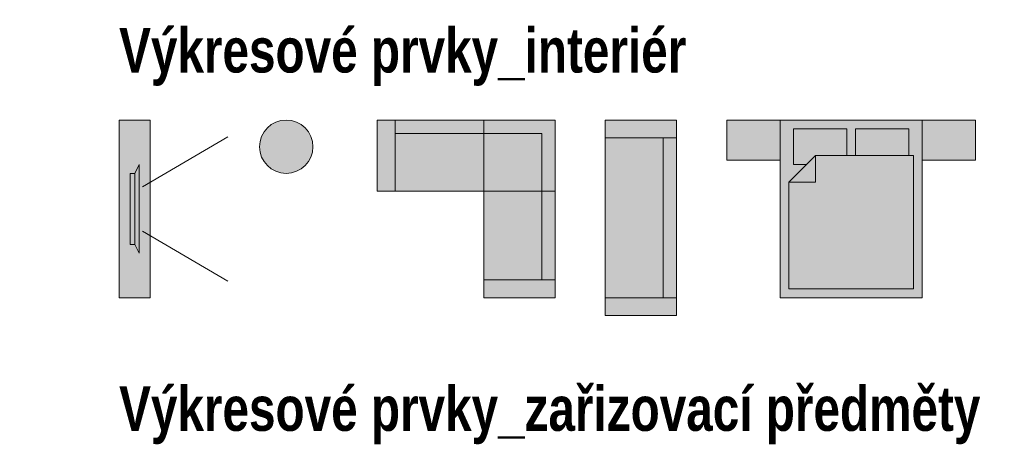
# Model space of a CAD drawing. Header units: millimetres. Extents: x -385852 to 238709, y -99680 to 201840.
# Tile 6 of 176: x -337722 to -326644, y 196998 to 201835. Entities that reach past the tile are written whole.
import ezdxf

# ---------------------------------------------------------------- set-up
doc = ezdxf.new("R2010")
doc.units = ezdxf.units.MM
doc.layers.get('0').update_dxf_attribs({"color": 4})
doc.layers.add('A99_N_int', color=252, linetype='Continuous', lineweight=9)
doc.layers.add('A99_N_leg-text', color=7, linetype='Continuous', lineweight=9)
doc.layers.add('A99_N_int-plocha', color=7, linetype='Continuous', lineweight=9, true_color=0xffffff)
doc.styles.add('A99_nadpis', font='impact.ttf')
doc.styles.add('A99_popis', font='isocpeur.ttf')

# ---------------------------------------------------------------- blocks, each defined once
blk = doc.blocks.new('*U37')
at = {"layer": 'A99_N_int-plocha'}
h = blk.add_hatch(color=256, dxfattribs=at)
h.dxf.hatch_style = 1
h.paths.add_polyline_path([(-450, 1400), (0, 1400), (0, 800), (-450, 800)])
h = blk.add_hatch(color=256, dxfattribs=at)
h.dxf.hatch_style = 1
h.paths.add_polyline_path([(0, 800), (0, -800), (-2000, -800), (-2000, 800)])
h = blk.add_hatch(color=256, dxfattribs=at)
h.dxf.hatch_style = 1
h.paths.add_polyline_path([(-450, -800), (0, -800), (0, -1400), (-450, -1400)])
at = {"color": 0}
for p, q in [((-700, 700), (-700, 400)), ((-400, 400), (-700, 700)), ((-700, 400), (-400, 400))]:
    blk.add_line(p, q, dxfattribs=at)
for points in [[(-450, 1400), (0, 1400), (0, 800), (-450, 800)], [(0, 800), (0, -800), (-2000, -800), (-2000, 800)], [(-450, -800), (0, -800), (0, -1400), (-450, -1400)]]:
    blk.add_lwpolyline(points, close=True, dxfattribs=at)
for points in [[(-400, 400), (-400, -700), (-1900, -700), (-1900, 700), (-700, 700)], [(-400, 50), (-100, 50), (-100, 650), (-500, 650), (-500, 500)], [(-400, -50), (-100, -50), (-100, -650), (-400, -650)]]:
    blk.add_lwpolyline(points, dxfattribs=at)
blk = doc.blocks.new('*U18')
at = {"layer": 'A99_N_int-plocha'}
h = blk.add_hatch(color=256, dxfattribs=at)
h.dxf.hatch_style = 1
h.paths.add_polyline_path([(-800, 0), (-800, -2200), (0, -2200), (0, 0)])
at = {"color": 0}
for p, q in [((-800, -200), (0, -200)), ((-150, -2000), (-149.9999999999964, -200)), ((-800, -2000), (0, -2000))]:
    blk.add_line(p, q, dxfattribs=at)
blk.add_lwpolyline([(-800, 0), (-800, -2200), (0, -2200), (0, 0)], close=True, dxfattribs=at)
blk = doc.blocks.new('*U17')
at = {"layer": 'A99_N_int-plocha'}
h = blk.add_hatch(color=256, dxfattribs=at)
h.dxf.hatch_style = 1
h.paths.add_polyline_path([(-2000, -800), (-800, -800), (-800, 0), (-2000, 0)])
h.paths.add_polyline_path([(-800, -800), (0, -800), (0, 0), (-800, 0)])
h.paths.add_polyline_path([(0, -2000), (0, -800), (-800, -800), (-800, -2000)])
at = {"color": 0}
for p, q in [((-1800, -800), (-1800, 0)), ((-1800, 0), (-1800, -150)), ((-1800, -150), (-150, -150)), ((-150, -150), (-150, -1800)), ((-800, -1800), (0, -1800))]:
    blk.add_line(p, q, dxfattribs=at)
for points in [[(-2000, -800), (-800, -800), (-800, 0), (-2000, 0)], [(-800, -800), (0, -800), (0, 0), (-800, 0)], [(0, -2000), (0, -800), (-800, -800), (-800, -2000)]]:
    blk.add_lwpolyline(points, close=True, dxfattribs=at)
blk = doc.blocks.new('*U22')
at = {"layer": 'A99_N_int-plocha'}
h = blk.add_hatch(color=256, dxfattribs=at)
h.dxf.hatch_style = 1
h.paths.add_polyline_path([(350, -2000), (0, -2000), (0, 0), (350, 0)])
at = {"color": 0, "linetype": 'Continuous'}
for p, q in [((262.8214636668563, -749.8453232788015), (1223.190736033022, -187.6619475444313)), ((262.8214636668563, -1250.154676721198), (1223.190736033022, -1812.338052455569))]:
    blk.add_line(p, q, dxfattribs=at)
at = {"color": 0}
for points in [[(350, -2000), (0, -2000), (0, 0), (350, 0)], [(225, -1500), (225, -500), (175, -600), (175, -1400)], [(175, -1400), (175, -600), (125, -600), (125, -1400)]]:
    blk.add_lwpolyline(points, close=True, dxfattribs=at)
blk = doc.blocks.new('*U21')
at = {"layer": 'A99_N_int-plocha'}
h = blk.add_hatch(color=256, dxfattribs=at)
h.dxf.hatch_style = 1
edge = h.paths.add_edge_path()
edge.add_arc((0, 0), 300, 0, 360)
at = {"color": 0, "linetype": 'Continuous'}
blk.add_circle((0, 0), 300, dxfattribs=at)

msp = doc.modelspace()

# ---------------------------------------------------------------- block references
at = {"layer": 'A99_N_int'}
for name, p in [('*U22', (-336603.2211252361, 200704.4974889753)), ('*U21', (-334723.0557016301, 200404.4974889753)), ('*U17', (-331698.3224510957, 200704.4974889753)), ('*U18', (-330332.8469374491, 200704.4974889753))]:
    msp.add_blockref(name, p, dxfattribs=at)
at = {"layer": 'A99_N_int', "rotation": 90}
msp.add_blockref('*U37', (-328367.3714238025, 200704.4974889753), dxfattribs=at)

# ---------------------------------------------------------------- texts
at = {"layer": 'A99_N_leg-text', "style": 'A99_nadpis'}
for s, p in [('Výkresové prvky_interiér', (-336603.2211252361, 201239.7941411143)), ('Výkresové prvky_zařizovací předměty', (-336603.2211252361, 197205.5862967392))]:
    msp.add_text(s, height=500, dxfattribs=at).set_placement(p)
at = {"layer": 'A99_N_leg-text', "char_height": 150, "attachment_point": 1, "style": 'A99_popis'}
for s, insert in [('\\pi-300,l300,t300,450;{\\fSymbol|b0|i0|c2|p18;·^I}Pro jiné měřítko změníme příslušnou hodnotu ve vlastnostech v kolonce měřítko. Pozor na správnou hladinu při použití pro jiná měřítka.\\P{\\fSymbol|b0|i0|c2|p18;·^I}Po kliknutí na kótu se vlevo nahoře objeví rozklikávací trojúhelník, ve kterém je možné zvolit jednotlivé odkazy (šipka, kruh, tečka). Pokud chceme tedy kótu vztáhnout ke konkrétnímu místu, nikdy nekreslíme zvlášť úsečku ke kótě.\\P{\\fSymbol|b0|i0|c2|p18;·^I}Kótu je možné šířkově natahovat - například pro delší texty s P.T a U.T.', (-347808.691080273, 200189.3067521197)), ('\\pi-300,l300,t300,450;{\\fSymbol|b0|i0|c2|p18;·^I}Pro jiné měřítko změníme příslušnou hodnotu ve vlastnostech v kolonce měřítko.\\P{\\fSymbol|b0|i0|c2|p18;·^I}Po kliknutí na kótu se objeví rozklikávací trojúhelník, ve kterém je možné zvolit zda chceme odkazovou čáru nebo ne. Dále se zobrazí jednotlivé šipky, přes které je možné kótu otáčet a orientovat, a také trojúhelníky, které nám posouvají čáry včetně textu.', (-347808.691080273, 198289.3067521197))]:
    msp.add_mtext_dynamic_manual_height_columns(s, width=8378.171992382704, gutter_width=1000, heights=[0], dxfattribs=dict(at, insert=insert))

doc.saveas('drawing.dxf')
